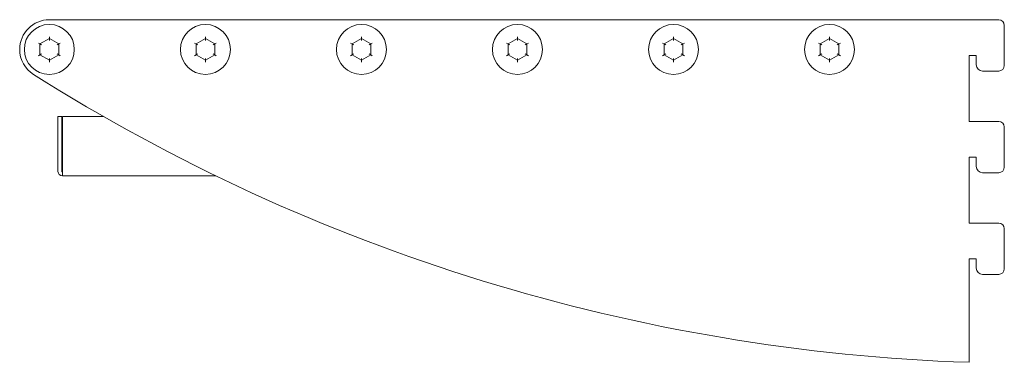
# Model space of a CAD drawing. Header units: millimetres. Extents: x -512 to -196, y -290 to -180.
import ezdxf

# ---------------------------------------------------------------- set-up
doc = ezdxf.new("R2010")
doc.units = ezdxf.units.MM

msp = doc.modelspace()

# ---------------------------------------------------------------- linework, layer by layer
at = {"color": 0, "linetype": 'Continuous', "lineweight": 0}
for p, q in [((-198.09, -180.08), (-502.3, -180.08)), ((-196.29, -194.73), (-196.29, -181.88)), ((-502.3, -186.11), (-505.3, -187.84)), ((-502.3, -185.53), (-502.3, -186.11)), ((-499.3, -187.84), (-502.3, -186.11)), ((-502.3, -186.69), (-502.3, -186.11)), ((-452.3, -186.11), (-455.3, -187.84)), ((-452.3, -185.53), (-452.3, -186.11)), ((-449.3, -187.84), (-452.3, -186.11)), ((-452.3, -186.69), (-452.3, -186.11)), ((-402.3, -186.11), (-405.3, -187.84)), ((-402.3, -185.53), (-402.3, -186.11)), ((-399.3, -187.84), (-402.3, -186.11)), ((-402.3, -186.69), (-402.3, -186.11)), ((-352.3, -186.11), (-355.3, -187.84)), ((-352.3, -185.53), (-352.3, -186.11)), ((-349.3, -187.84), (-352.3, -186.11)), ((-352.3, -186.69), (-352.3, -186.11)), ((-302.3, -186.11), (-305.3, -187.84)), ((-302.3, -185.53), (-302.3, -186.11)), ((-299.3, -187.84), (-302.3, -186.11)), ((-302.3, -186.69), (-302.3, -186.11)), ((-252.3, -186.11), (-255.3, -187.84)), ((-252.3, -185.53), (-252.3, -186.11)), ((-249.3, -187.84), (-252.3, -186.11)), ((-252.3, -186.69), (-252.3, -186.11)), ((-505.8, -187.55), (-505.3, -187.84)), ((-505.3, -187.84), (-505.3, -191.31)), ((-504.8, -188.13), (-505.3, -187.84)), ((-499.8, -188.13), (-499.3, -187.84)), ((-498.8, -187.55), (-499.3, -187.84)), ((-499.3, -191.31), (-499.3, -187.84)), ((-455.8, -187.55), (-455.3, -187.84)), ((-455.3, -187.84), (-455.3, -191.31)), ((-454.8, -188.13), (-455.3, -187.84)), ((-449.8, -188.13), (-449.3, -187.84)), ((-448.8, -187.55), (-449.3, -187.84)), ((-449.3, -191.31), (-449.3, -187.84)), ((-405.8, -187.55), (-405.3, -187.84)), ((-405.3, -187.84), (-405.3, -191.31)), ((-404.8, -188.13), (-405.3, -187.84)), ((-399.8, -188.13), (-399.3, -187.84)), ((-398.8, -187.55), (-399.3, -187.84)), ((-399.3, -191.31), (-399.3, -187.84)), ((-355.8, -187.55), (-355.3, -187.84)), ((-355.3, -187.84), (-355.3, -191.31)), ((-354.8, -188.13), (-355.3, -187.84)), ((-349.8, -188.13), (-349.3, -187.84)), ((-348.8, -187.55), (-349.3, -187.84)), ((-349.3, -191.31), (-349.3, -187.84)), ((-305.8, -187.55), (-305.3, -187.84)), ((-305.3, -187.84), (-305.3, -191.31)), ((-304.8, -188.13), (-305.3, -187.84)), ((-299.8, -188.13), (-299.3, -187.84)), ((-298.8, -187.55), (-299.3, -187.84)), ((-299.3, -191.31), (-299.3, -187.84)), ((-255.8, -187.55), (-255.3, -187.84)), ((-255.3, -187.84), (-255.3, -191.31)), ((-254.8, -188.13), (-255.3, -187.84)), ((-249.8, -188.13), (-249.3, -187.84)), ((-248.8, -187.55), (-249.3, -187.84)), ((-249.3, -191.31), (-249.3, -187.84)), ((-505.3, -191.31), (-505.8, -191.6)), ((-505.3, -191.31), (-504.8, -191.02)), ((-505.3, -191.31), (-502.3, -193.04)), ((-502.3, -193.04), (-499.3, -191.31)), ((-499.3, -191.31), (-499.8, -191.02)), ((-499.3, -191.31), (-498.8, -191.6)), ((-455.3, -191.31), (-455.8, -191.6)), ((-455.3, -191.31), (-454.8, -191.02)), ((-455.3, -191.31), (-452.3, -193.04)), ((-452.3, -193.04), (-449.3, -191.31)), ((-449.3, -191.31), (-449.8, -191.02)), ((-449.3, -191.31), (-448.8, -191.6)), ((-405.3, -191.31), (-405.8, -191.6)), ((-405.3, -191.31), (-404.8, -191.02)), ((-405.3, -191.31), (-402.3, -193.04)), ((-402.3, -193.04), (-399.3, -191.31)), ((-399.3, -191.31), (-399.8, -191.02)), ((-399.3, -191.31), (-398.8, -191.6)), ((-355.3, -191.31), (-355.8, -191.6)), ((-355.3, -191.31), (-354.8, -191.02)), ((-355.3, -191.31), (-352.3, -193.04)), ((-352.3, -193.04), (-349.3, -191.31)), ((-349.3, -191.31), (-349.8, -191.02)), ((-349.3, -191.31), (-348.8, -191.6)), ((-305.3, -191.31), (-305.8, -191.6)), ((-305.3, -191.31), (-304.8, -191.02)), ((-305.3, -191.31), (-302.3, -193.04)), ((-302.3, -193.04), (-299.3, -191.31)), ((-299.3, -191.31), (-299.8, -191.02)), ((-299.3, -191.31), (-298.8, -191.6)), ((-255.3, -191.31), (-255.8, -191.6)), ((-255.3, -191.31), (-254.8, -191.02)), ((-255.3, -191.31), (-252.3, -193.04)), ((-252.3, -193.04), (-249.3, -191.31)), ((-249.3, -191.31), (-249.8, -191.02)), ((-249.3, -191.31), (-248.8, -191.6)), ((-207.59, -212.63), (-207.59, -191.53)), ((-207.59, -191.53), (-205.29, -191.53)), ((-205.29, -191.53), (-205.29, -194.53)), ((-502.3, -193.04), (-502.3, -192.46)), ((-502.3, -193.04), (-502.3, -193.62)), ((-452.3, -193.04), (-452.3, -192.46)), ((-452.3, -193.04), (-452.3, -193.62)), ((-402.3, -193.04), (-402.3, -192.46)), ((-402.3, -193.04), (-402.3, -193.62)), ((-352.3, -193.04), (-352.3, -192.46)), ((-352.3, -193.04), (-352.3, -193.62)), ((-302.3, -193.04), (-302.3, -192.46)), ((-302.3, -193.04), (-302.3, -193.62)), ((-252.3, -193.04), (-252.3, -192.46)), ((-252.3, -193.04), (-252.3, -193.62)), ((-203.29, -196.53), (-198.09, -196.53)), ((-498.28, -211.11), (-499.53, -211.11)), ((-499.53, -211.11), (-499.53, -228.63)), ((-498.28, -211.11), (-498.28, -228.63)), ((-498.06, -211.11), (-484.91, -211.11)), ((-498.06, -228.63), (-498.06, -211.11)), ((-198.09, -212.63), (-207.59, -212.63)), ((-196.29, -227.28), (-196.29, -214.43)), ((-207.59, -245.18), (-207.59, -224.08)), ((-207.59, -224.08), (-205.29, -224.08)), ((-205.29, -224.08), (-205.29, -227.08)), ((-498.08, -228.83), (-498.06, -228.83)), ((-498.08, -230.08), (-498.06, -230.08)), ((-498.06, -228.63), (-498.06, -230.08)), ((-498.06, -230.08), (-448.95, -230.08)), ((-203.29, -229.08), (-198.09, -229.08)), ((-198.09, -245.18), (-207.59, -245.18)), ((-196.29, -259.83), (-196.29, -246.98)), ((-207.59, -289.77), (-207.59, -256.63)), ((-207.59, -256.63), (-205.29, -256.63)), ((-205.29, -256.63), (-205.29, -259.63)), ((-203.29, -261.63), (-198.09, -261.63))]:
    msp.add_line(p, q, dxfattribs=at)
for centre, radius, start, end in [((-502.3, -189.58), 9.5, 90, 180), ((-198.09, -181.88), 1.8, 0, 90), ((-502.3, -189.58), 9.5, 180, 237.7399), ((-203.29, -194.53), 2, 180, 270), ((-198.09, -194.73), 1.8, 270, 0), ((-187.54, 309.1), 599.21, 237.73994, 268.08181), ((-198.09, -214.43), 1.8, 0, 90), ((-203.29, -227.08), 2, 180, 270), ((-498.08, -228.63), 1.45, 180, 270), ((-498.08, -228.63), 0.2, 180, 270), ((-198.09, -227.28), 1.8, 270, 0), ((-198.09, -246.98), 1.8, 0, 90), ((-203.29, -259.63), 2, 180, 270), ((-198.09, -259.83), 1.8, 270, 0)]:
    msp.add_arc(centre, radius, start, end, dxfattribs=at)
at = {"color": 0, "linetype": 'Continuous', "lineweight": 0, "extrusion": (2.20056e-16, -4.8606e-33, -1)}
for centre in [(502.3, -189.58), (452.3, -189.58), (402.3, -189.58), (352.3, -189.58), (302.3, -189.58), (252.3, -189.58)]:
    msp.add_arc(centre, 8, 270, 90, dxfattribs=at)
at = {"color": 0, "linetype": 'Continuous', "lineweight": 0, "extrusion": (2.20056e-16, 1.72486e-33, -1)}
for centre in [(502.3, -189.58), (452.3, -189.58), (402.3, -189.58), (352.3, -189.58), (302.3, -189.58), (252.3, -189.58)]:
    msp.add_arc(centre, 8, 90, 270, dxfattribs=at)

doc.saveas('drawing.dxf')
